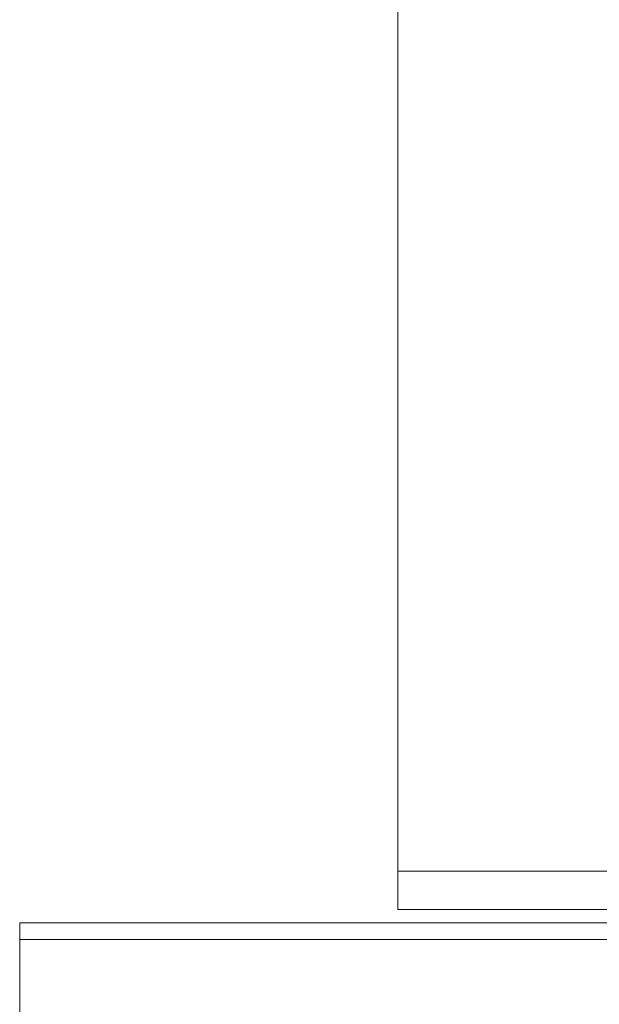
# Model space of a CAD drawing. Header units: millimetres. Extents: x -172 to 1038, y -1779 to -162.
# Tile 19 of 63: x 862 to 901, y -1491 to -1424. Entities that reach past the tile are written whole.
import ezdxf

# ---------------------------------------------------------------- set-up
doc = ezdxf.new("R2010")
doc.units = ezdxf.units.MM

msp = doc.modelspace()

# ---------------------------------------------------------------- linework, layer by layer
at = {"color": 7, "linetype": 'Continuous', "lineweight": 15}
for p, q in [((887.537, -1336.687), (887.537, -1481.576)), ((887.537, -1481.576), (1037.537, -1481.576)), ((887.537, -1484.164), (887.537, -1481.576)), ((887.537, -1484.164), (1037.537, -1484.164)), ((986.987, -1485.073), (861.987, -1485.073)), ((861.987, -1486.198), (861.987, -1485.073)), ((986.987, -1486.198), (861.987, -1486.198)), ((861.987, -1495.298), (861.987, -1486.198))]:
    msp.add_line(p, q, dxfattribs=at)

doc.saveas('drawing.dxf')
